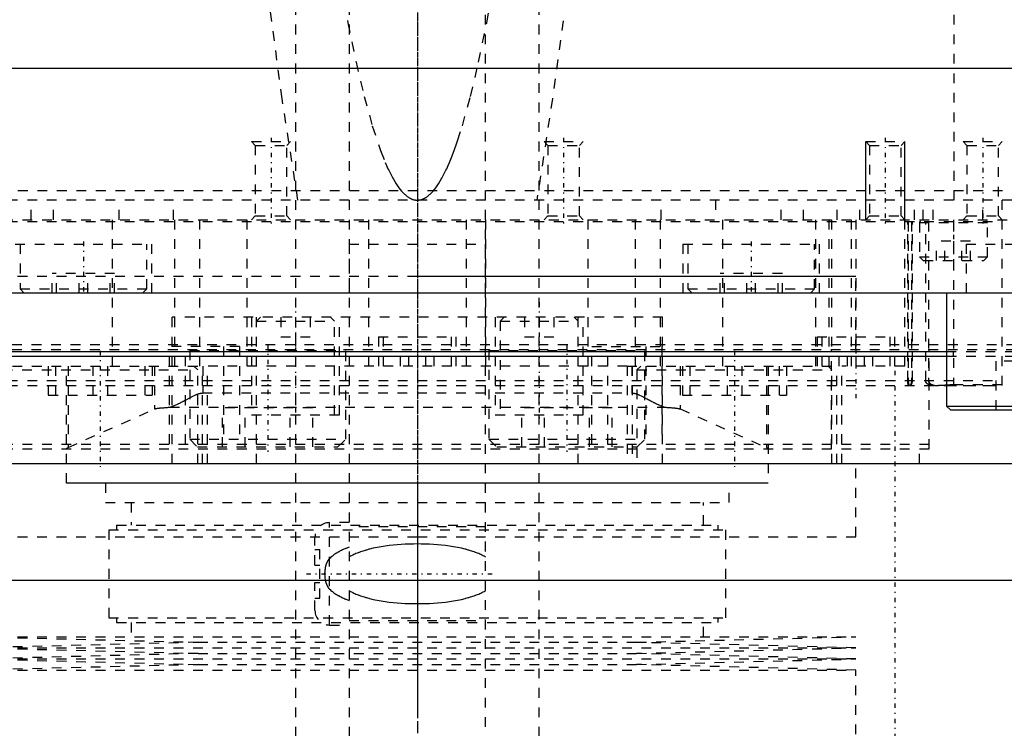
# Model space of a CAD drawing. Extents: x -125 to 125, y -136 to 715.
# Tile 4 of 12: x -41 to 60, y -20 to 53. Entities that reach past the tile are written whole.
import ezdxf

# ---------------------------------------------------------------- set-up
doc = ezdxf.new("R2010")
doc.units = 0
doc.linetypes.add('CENTER', pattern=[1.5, 0.45, -0.5, 0.05, -0.5])
doc.linetypes.add('DASHED', pattern=[2, 1, -1])
for name, color, linetype in [('AM_0', 7, 'CONTINUOUS'), ('AM_10', 7, 'CONTINUOUS'), ('AM_3', 7, 'DASHED'), ('AM_7', 7, 'CENTER')]:
    doc.layers.add(name, color=color, linetype=linetype)

msp = doc.modelspace()

# ---------------------------------------------------------------- linework, layer by layer
at = {"layer": 'AM_0', "color": 7, "linetype": 'CONTINUOUS'}
for p, q in [((120, 48), (-120, 48)), ((-100, 25), (100, 25)), ((-40.35, 25), (-40.35, 25)), ((40.35, 25), (40.35, 25)), ((54.29, 25), (54.29, 13.4)), ((-54.3, 18.5), (54.3, 18.5)), ((-54.29, 19), (54.29, 19)), ((54.29, 13.4), (54.69, 13)), ((54.29, 13.4), (72.29, 13.4)), ((54.69, 13), (71.89, 13)), ((-68.3, 7.5), (68.3, 7.5)), ((65.59, -4.5), (-65.59, -4.5))]:
    msp.add_line(p, q, dxfattribs=at)
at = {"layer": 'AM_10', "color": 7, "linetype": 'CONTINUOUS'}
for p, q in [((46, 32.5), (46, 40.5)), ((50, 32.5), (50, 40.5))]:
    msp.add_line(p, q, dxfattribs=at)
at = {"layer": 'AM_3', "color": 6, "linetype": 'DASHED'}
for p, q in [((-7, 676.5), (-7, -97.5)), ((7, -97.5), (7, 676.5)), ((-12.5, 664.5), (-12.5, -56.5)), ((12.5, -56.5), (12.5, 664.5)), ((55.06, 34.5), (55.06, 116.6)), ((-13.86, 44.9), (-15.75, 58.84)), ((15.75, 58.84), (13.86, 44.9)), ((-12.26, 34.5), (-13.86, 44.9)), ((13.86, 44.9), (12.26, 34.5)), ((-17, 40.5), (-16.62, 40.12)), ((-17, 40.5), (-13, 40.5)), ((-13.38, 40.12), (-13, 40.5)), ((13, 40.5), (13.38, 40.12)), ((13, 40.5), (17, 40.5)), ((16.62, 40.12), (17, 40.5)), ((46, 40.5), (46.38, 40.12)), ((46, 40.5), (50, 40.5)), ((49.62, 40.12), (50, 40.5)), ((56, 40.5), (56.38, 40.12)), ((56, 40.5), (60, 40.5)), ((59.62, 40.12), (60, 40.5)), ((-16.62, 40.12), (-16.62, 32.88)), ((-16.62, 40.12), (-13.38, 40.12)), ((-13.38, 32.88), (-13.38, 40.12)), ((13.38, 40.12), (13.38, 32.88)), ((13.38, 40.12), (16.62, 40.12)), ((16.62, 32.88), (16.62, 40.12)), ((46.38, 40.12), (46.38, 32.88)), ((46.38, 40.12), (49.62, 40.12)), ((49.62, 32.88), (49.62, 40.12)), ((56.38, 40.12), (56.38, 32.88)), ((56.38, 40.12), (59.62, 40.12)), ((59.62, 32.88), (59.62, 40.12)), ((-78.97, 35.5), (78.97, 35.5)), ((60, 15.5), (60, 35.5)), ((79, 34.5), (-79, 34.5)), ((-39.62, 32.5), (-39.62, 34.5)), ((-37.31, 32.5), (-37.31, 34.5)), ((-30.58, 32.5), (-30.58, 34.5)), ((-25, 32.5), (-25, 34.5)), ((25, 32.5), (25, 34.5)), ((30.58, 34.5), (30.58, 32.5)), ((37.31, 32.5), (37.31, 34.5)), ((39.62, 32.5), (39.62, 34.5)), ((43.08, 32.5), (43.08, 34.5)), ((45.38, 32.5), (45.38, 34.5)), ((50, 17.5), (50, 34.5)), ((51, 32.5), (51, 34.5)), ((51.9, 32.5), (51.9, 34.5)), ((52.9, 32.5), (52.9, 34.5)), ((58, 32.5), (58, 34.5)), ((-78.5, 32.5), (78.5, 32.5)), ((-31.31, 32.5), (-31.31, 17.5)), ((-24.92, 32.5), (-24.92, 17.5)), ((-22.36, 32.5), (-22.36, 17.5)), ((-17.5, 32.5), (-17.5, 17.5)), ((-16.62, 32.88), (-17, 32.5)), ((-16.62, 32.88), (-13.38, 32.88)), ((-13, 32.5), (-13.38, 32.88)), ((-7, 32.5), (-7, 17.5)), ((-5, 32.5), (-5, 17.5)), ((5, 32.5), (5, 17.5)), ((7, 32.5), (7, 17.5)), ((13.38, 32.88), (13, 32.5)), ((13.38, 32.88), (16.62, 32.88)), ((17, 32.5), (16.62, 32.88)), ((17.5, 32.5), (17.5, 17.5)), ((22.36, 32.5), (22.36, 17.5)), ((24.92, 32.5), (24.92, 17.5)), ((31.31, 32.5), (31.31, 17.5)), ((40.83, 32.5), (40.83, 17.5)), ((42.23, 32.5), (42.23, 17.5)), ((42.5, 32.5), (42.5, 19.2)), ((44.5, 32.5), (44.5, 17.5)), ((45, 32.5), (45, 17.5)), ((46.38, 32.88), (46, 32.5)), ((46.38, 32.88), (49.62, 32.88)), ((50, 32.5), (49.62, 32.88)), ((56.38, 32.88), (56, 32.5)), ((56.38, 32.88), (59.62, 32.88)), ((60, 32.5), (59.62, 32.88)), ((-60, 32.3), (60, 32.3)), ((50.32, 16), (50.32, 32.3)), ((50.36, 32.3), (50.36, 16)), ((50.69, 32.3), (50.69, 16)), ((50.79, 16), (50.79, 32.3)), ((51.5, 32.2), (51.5, 28.7)), ((51.5, 32.2), (58.5, 32.2)), ((52.15, 16), (52.15, 32.3)), ((52.44, 32.3), (52.44, 16)), ((55, 32.3), (55, 15.5)), ((58.5, 28.7), (58.5, 32.2)), ((-41.25, 30), (-27.25, 30)), ((-40.75, 30), (-40.75, 25.4)), ((-27.75, 25.4), (-27.75, 30)), ((-27.25, 25), (-27.25, 30)), ((-7, 30), (-7, 25)), ((-7, 30), (7, 30)), ((7, 25), (7, 30)), ((27.25, 30), (27.25, 25)), ((27.25, 30), (41.25, 30)), ((27.75, 30), (27.75, 25.4)), ((40.75, 25.4), (40.75, 30)), ((41.25, 25), (41.25, 30)), ((53.27, 28.3), (53.27, 30.3)), ((56.73, 30.3), (53.27, 30.3)), ((54.13, 28.3), (54.13, 30.3)), ((55.87, 28.3), (55.87, 30.3)), ((56.29, 30), (56.29, 25)), ((56.29, 30), (70.29, 30)), ((56.73, 28.3), (56.73, 30.3)), ((51.5, 28.7), (51.9, 28.3)), ((51.5, 28.7), (58.5, 28.7)), ((51.9, 28.3), (58.1, 28.3)), ((58.1, 28.3), (58.5, 28.7)), ((-45, 26.7), (45, 26.7)), ((-37.45, 25), (-37.45, 27)), ((-31.05, 27), (-37.45, 27)), ((-37, 25), (-37, 27)), ((-34.7, 25), (-34.7, 27)), ((-33.8, 25), (-33.8, 27)), ((-31.5, 25), (-31.5, 27)), ((-31.05, 25), (-31.05, 27)), ((0, 26.7), (45, 26.7)), ((31.05, 25), (31.05, 27)), ((37.45, 27), (31.05, 27)), ((31.5, 25), (31.5, 27)), ((33.8, 25), (33.8, 27)), ((34.7, 25), (34.7, 27)), ((37, 25), (37, 27)), ((37.45, 25), (37.45, 27)), ((45, 19.2), (45, 26.7)), ((-40.75, 25.4), (-40.35, 25)), ((-40.75, 25.4), (-27.75, 25.4)), ((-28.15, 25), (-27.75, 25.4)), ((27.75, 25.4), (28.15, 25)), ((27.75, 25.4), (40.75, 25.4)), ((40.35, 25), (40.75, 25.4)), ((-25.16, 7.5), (-25.16, 22.5)), ((25.16, 22.5), (-25.16, 22.5)), ((-17, 22.5), (-17, 12.5)), ((-16.1, 22.5), (-16.5, 22.1)), ((-16.5, 7.5), (-16.5, 22.5)), ((-14, 22.5), (-14, 20.5)), ((-12.5, 22.5), (-12.5, 20.5)), ((-11, 22.5), (-11, 20.5)), ((-8.5, 22.1), (-8.9, 22.5)), ((-8, 12.5), (-8, 22.5)), ((8, 22.5), (8, 12.5)), ((8.9, 22.5), (8.5, 22.1)), ((11, 22.5), (11, 20.5)), ((12.5, 22.5), (12.5, 20.5)), ((14, 22.5), (14, 20.5)), ((16.5, 22.1), (16.1, 22.5)), ((16.5, 7.5), (16.5, 22.5)), ((17, 12.5), (17, 22.5)), ((25.16, 7.5), (25.16, 22.5)), ((-16.5, 22.1), (-8.5, 22.1)), ((-8.5, 12.5), (-8.5, 22.1)), ((8.5, 22.1), (8.5, 12.5)), ((8.5, 22.1), (16.5, 22.1)), ((-14, 20.5), (-11, 20.5)), ((-4, 20.5), (-4, 17.5)), ((-4, 20.5), (4, 20.5)), ((-3.5, 20.5), (-3.5, 17.5)), ((3.5, 17.5), (3.5, 20.5)), ((4, 17.5), (4, 20.5)), ((11, 20.5), (14, 20.5)), ((41, 20.5), (41, 17.5)), ((41, 20.5), (49, 20.5)), ((41.5, 20.5), (41.5, 17.5)), ((48.5, 17.5), (48.5, 20.5)), ((49, 17.5), (49, 20.5)), ((-77.58, 19.2), (77.58, 19.2)), ((-77.57, 19.7), (77.57, 19.7)), ((-18.23, 19.5), (-25.44, 19.5)), ((-25.44, 9.5), (-25.44, 19.5)), ((-23.77, 9.5), (-23.77, 19.5)), ((-23.25, 19.2), (-23.35, 19.1)), ((-19.89, 19.5), (-19.89, 9.5)), ((-18.23, 19.5), (-18.23, 9.5)), ((-7.35, 19.1), (-7.45, 19.2)), ((7.45, 19.2), (7.35, 19.1)), ((17.89, 19.5), (25.09, 19.5)), ((17.89, 9.5), (17.89, 19.5)), ((19.55, 9.5), (19.55, 19.5)), ((23.35, 19.1), (23.25, 19.2)), ((23.43, 19.5), (23.43, 9.5)), ((25.09, 19.5), (25.09, 9.5)), ((42.5, 9), (42.5, 19.2)), ((52.5, 9), (52.5, 19.2)), ((-23.35, 19.1), (-23.35, 10)), ((-23.35, 19.1), (-7.35, 19.1)), ((-7.35, 10), (-7.35, 19.1)), ((-1.73, 17.5), (-1.73, 18.5)), ((-0.87, 17.5), (-0.87, 18.5)), ((0.87, 17.5), (0.87, 18.5)), ((1.73, 17.5), (1.73, 18.5)), ((7.35, 19.1), (7.35, 10)), ((7.35, 19.1), (23.35, 19.1)), ((23.35, 10), (23.35, 19.1)), ((43.27, 17.5), (43.27, 18.5)), ((44.13, 17.5), (44.13, 18.5)), ((45.87, 17.5), (45.87, 18.5)), ((46.73, 17.5), (46.73, 18.5)), ((54.29, 19), (72.29, 19)), ((54.3, 18.5), (70, 18.5)), ((55, 18.5), (55, 19)), ((-43.53, 17.5), (-21.53, 17.5)), ((-37.86, 17.5), (-37.86, 14.5)), ((-37.11, 17.5), (-37.11, 14.5)), ((-36, 5.5), (-36, 17.5)), ((-35.82, 17.5), (-35.82, 9.14)), ((-33.28, 17.5), (-33.28, 14.5)), ((-31.77, 17.5), (-31.77, 14.5)), ((-27.95, 17.5), (-27.95, 14.5)), ((-27.19, 17.5), (-27.19, 14.5)), ((-26.96, 17.5), (-26.96, 13.1)), ((-22.53, 17.1), (-22.93, 17.5)), ((-22.03, 7.5), (-22.03, 17.5)), ((-22, 17.5), (-22, 14.74)), ((21.53, 17.5), (-21.53, 17.5)), ((-21.53, 7.5), (-21.53, 17.5)), ((21.53, 17.5), (21.53, 7.5)), ((21.53, 17.5), (43.53, 17.5)), ((22, 17.5), (22, 14.74)), ((22.03, 17.5), (22.03, 7.5)), ((22.93, 17.5), (22.53, 17.1)), ((26.96, 17.5), (26.96, 13.1)), ((27.19, 17.5), (27.19, 14.5)), ((27.95, 17.5), (27.95, 14.5)), ((31.77, 17.5), (31.77, 14.5)), ((33.28, 17.5), (33.28, 14.5)), ((35.82, 17.5), (35.82, 9.14)), ((36, 17.5), (36, 5.5)), ((37.11, 17.5), (37.11, 14.5)), ((37.86, 17.5), (37.86, 14.5)), ((42.53, 17.1), (42.13, 17.5)), ((43.03, 7.5), (43.03, 17.5)), ((50, 17.5), (43.53, 17.5)), ((43.53, 7.5), (43.53, 17.5)), ((59.38, 13), (59.38, 18)), ((67.19, 18), (59.38, 18)), ((-42.53, 17.1), (-22.53, 17.1)), ((-22.53, 7.5), (-22.53, 17.1)), ((22.53, 17.1), (22.53, 7.5)), ((22.53, 17.1), (42.53, 17.1)), ((42.53, 7.5), (42.53, 17.1)), ((-60, 16), (60, 16)), ((-60, 15.5), (60, 15.5)), ((54.31, 15.5), (60, 15.5)), ((60, 15.57), (55, 15.57)), ((-37.86, 14.5), (-27.19, 14.5)), ((-23.77, 14.01), (-23.35, 14.24)), ((-22.03, 14.74), (22.03, 14.74)), ((23.35, 14.24), (23.43, 14.2)), ((27.19, 14.5), (37.86, 14.5)), ((-25.44, 13.27), (-25.41, 13.27)), ((-25.41, 13.27), (25.41, 13.27)), ((-19.97, 9.2), (-19.97, 13.2)), ((-10.73, 13.2), (-19.97, 13.2)), ((-17.66, 9.2), (-17.66, 13.2)), ((-13.04, 9.2), (-13.04, 13.2)), ((-10.73, 9.2), (-10.73, 13.2)), ((10.73, 9.2), (10.73, 13.2)), ((19.97, 13.2), (10.73, 13.2)), ((13.04, 9.2), (13.04, 13.2)), ((17.66, 9.2), (17.66, 13.2)), ((19.97, 9.2), (19.97, 13.2)), ((25.1, 13.38), (25.16, 13.36)), ((-35.82, 9.14), (-26.96, 13.1)), ((-17, 12.5), (-8, 12.5)), ((8, 12.5), (17, 12.5)), ((26.96, 13.1), (35.82, 9.14)), ((-52.5, 9.5), (52.5, 9.5)), ((-23.35, 10), (-22.55, 9.2)), ((-23.35, 10), (-7.35, 10)), ((-22.55, 9.2), (-8.15, 9.2)), ((-8.15, 9.2), (-7.35, 10)), ((7.35, 10), (8.15, 9.2)), ((7.35, 10), (23.35, 10)), ((8.15, 9.2), (22.55, 9.2)), ((22.55, 9.2), (23.35, 10)), ((-52.5, 9), (52.5, 9)), ((51.5, 7.5), (51.5, 9)), ((45, 0), (45, 7.5)), ((45, 0), (45, 7.5)), ((-36, 5.52), (36, 5.52)), ((36, 5.5), (-36, 5.5)), ((-32, 5.5), (-32, 3.5)), ((32, 3.5), (32, 5.5)), ((-32, 3.5), (32, 3.5)), ((-29.35, 3.5), (-29.35, 1.2)), ((29.35, 1.2), (29.35, 3.5)), ((-30.85, 1.2), (-30.85, 0.7)), ((-30.85, 1.2), (30.85, 1.2)), ((-7, 1.45), (-9, 1.45)), ((-9, -9.05), (-9, 1.45)), ((30.85, 0.7), (30.85, 1.2)), ((-45, 0), (0, 0)), ((-31.65, 0.7), (-31.65, -8.3)), ((-31.65, 0.7), (31.65, 0.7)), ((7, 1), (-7, 1)), ((0, 0), (45, 0)), ((31.65, -8.3), (31.65, 0.7)), ((-10.5, -2.9), (-10.5, -0.05)), ((-10.5, -1.3), (-10, -1.3)), ((-10, -6.3), (-10, -1.3)), ((-10.5, -2.9), (-10, -2.9)), ((-10.5, -7.55), (-10.5, -4.7)), ((-10.5, -4.7), (-10, -4.7)), ((-10.5, -6.3), (-10, -6.3)), ((-31.65, -8.3), (31.65, -8.3)), ((-30.85, -8.3), (-30.85, -8.8)), ((-30.85, -8.8), (30.85, -8.8)), ((-29.35, -8.8), (-29.35, -10.25)), ((-9, -9.05), (-7, -9.05)), ((-7, -8.6), (7, -8.6)), ((29.35, -10.25), (29.35, -8.8)), ((30.85, -8.8), (30.85, -8.3)), ((-45, -10.25), (-22.5, -10.82)), ((-45, -10.25), (45, -10.25)), ((-22.5, -10.82), (-45, -11.39)), ((-22.5, -10.82), (22.5, -10.82)), ((22.5, -10.82), (45, -10.25)), ((45, -11.39), (22.5, -10.82)), ((-45, -11.39), (-22.5, -11.96)), ((-45, -11.39), (45, -11.39)), ((-22.5, -11.96), (-45, -12.53)), ((-22.5, -11.96), (22.5, -11.96)), ((22.5, -11.96), (45, -11.39)), ((45, -12.53), (22.5, -11.96)), ((-45, -12.53), (-22.5, -13.1)), ((-45, -12.53), (45, -12.53)), ((-22.5, -13.1), (-45, -13.67)), ((-22.5, -13.1), (22.5, -13.1)), ((22.5, -13.1), (45, -12.53)), ((45, -13.67), (22.5, -13.1)), ((-45, -13.67), (45, -13.67)), ((45, -30.25), (45, -13.67))]:
    msp.add_line(p, q, dxfattribs=at)
for points in [[(-7.54, 54.88, 0), (-7.13, 52.68, 0), (-6.29, 48.66, 0), (-5.46, 45.14, 0), (-4.62, 42.12, 0), (-3.78, 39.6, 0), (-3.29, 38.36, 0), (-3.15, 38.04, 0), (-3.01, 37.73, 0), (-2.94, 37.59, 0), (-2.87, 37.44, 0), (-2.73, 37.16, 0), (-2.59, 36.89, 0), (-2.52, 36.77, 0), (-2.45, 36.64, 0), (-2.31, 36.41, 0), (-2.17, 36.18, 0), (-2.1, 36.07, 0), (-2.03, 35.97, 0), (-1.89, 35.78, 0), (-1.75, 35.59, 0), (-1.61, 35.43, 0), (-1.47, 35.27, 0), (-1.33, 35.13, 0), (-1.26, 35.07, 0), (-1.19, 35.01, 0), (-1.05, 34.89, 0), (-0.91, 34.8, 0), (-0.83, 34.74, 0), (-0.81, 34.73, 0), (-0.78, 34.72, 0), (-0.77, 34.71, 0), (-0.76, 34.71, 0), (-0.74, 34.69, 0), (-0.71, 34.68, 0), (-0.69, 34.67, 0), (-0.67, 34.66, 0), (-0.64, 34.65, 0), (-0.63, 34.64, 0), (-0.62, 34.64, 0), (-0.6, 34.63, 0), (-0.57, 34.62, 0), (-0.55, 34.61, 0), (-0.53, 34.6, 0), (-0.5, 34.59, 0), (-0.49, 34.59, 0), (-0.48, 34.58, 0), (-0.46, 34.57, 0), (-0.43, 34.57, 0), (-0.42, 34.56, 0), (-0.41, 34.56, 0), (-0.39, 34.55, 0), (-0.36, 34.55, 0), (-0.35, 34.54, 0), (-0.34, 34.54, 0), (-0.32, 34.54, 0), (-0.29, 34.53, 0), (-0.27, 34.53, 0), (-0.25, 34.52, 0), (-0.22, 34.52, 0), (-0.21, 34.52, 0), (-0.2, 34.51, 0), (-0.18, 34.51, 0), (-0.15, 34.51, 0), (-0.13, 34.51, 0), (-0.11, 34.5, 0), (-0.08, 34.5, 0), (-0.07, 34.5, 0), (-0.06, 34.5, 0), (-0.04, 34.5, 0), (-0.01, 34.5, 0), (0, 34.5, 0)], [(0, 34.5, 0), (0.01, 34.5, 0), (0.04, 34.5, 0), (0.06, 34.5, 0), (0.07, 34.5, 0), (0.08, 34.5, 0), (0.11, 34.5, 0), (0.13, 34.51, 0), (0.15, 34.51, 0), (0.18, 34.51, 0), (0.2, 34.51, 0), (0.21, 34.52, 0), (0.22, 34.52, 0), (0.25, 34.52, 0), (0.27, 34.53, 0), (0.29, 34.53, 0), (0.32, 34.54, 0), (0.34, 34.54, 0), (0.35, 34.54, 0), (0.36, 34.55, 0), (0.39, 34.55, 0), (0.41, 34.56, 0), (0.42, 34.56, 0), (0.43, 34.57, 0), (0.46, 34.57, 0), (0.48, 34.58, 0), (0.49, 34.59, 0), (0.5, 34.59, 0), (0.53, 34.6, 0), (0.55, 34.61, 0), (0.57, 34.62, 0), (0.6, 34.63, 0), (0.62, 34.64, 0), (0.63, 34.64, 0), (0.64, 34.65, 0), (0.67, 34.66, 0), (0.69, 34.67, 0), (0.71, 34.68, 0), (0.74, 34.69, 0), (0.76, 34.71, 0), (0.77, 34.71, 0), (0.78, 34.72, 0), (0.81, 34.73, 0), (0.83, 34.74, 0), (0.85, 34.76, 0), (0.88, 34.77, 0), (0.9, 34.79, 0), (0.91, 34.8, 0), (0.92, 34.8, 0), (0.95, 34.82, 0), (0.97, 34.83, 0), (1.05, 34.89, 0), (1.19, 35.01, 0), (1.26, 35.07, 0), (1.33, 35.13, 0), (1.47, 35.27, 0), (1.61, 35.43, 0), (1.75, 35.59, 0), (1.89, 35.78, 0), (2.03, 35.97, 0), (2.1, 36.07, 0), (2.17, 36.18, 0), (2.31, 36.41, 0), (2.45, 36.64, 0), (2.52, 36.77, 0), (2.59, 36.89, 0), (2.73, 37.16, 0), (2.87, 37.44, 0), (2.94, 37.59, 0), (3.01, 37.73, 0), (3.15, 38.04, 0), (3.29, 38.36, 0), (3.43, 38.7, 0), (3.57, 39.05, 0), (3.71, 39.41, 0), (3.78, 39.6, 0), (3.85, 39.79, 0), (3.99, 40.18, 0), (4.13, 40.59, 0), (4.62, 42.12, 0), (5.46, 45.14, 0), (6.29, 48.66, 0), (7.13, 52.68, 0), (7.54, 54.88, 0)], [(50.43, 15.5, 0), (50.43, 15.5, 0), (50.43, 15.5, 0), (50.43, 15.5, 0), (50.43, 15.5, 0), (50.42, 15.5, 0), (50.42, 15.5, 0), (50.42, 15.5, 0), (50.42, 15.5, 0), (50.42, 15.5, 0), (50.42, 15.5, 0), (50.41, 15.5, 0), (50.41, 15.5, 0), (50.41, 15.51, 0), (50.41, 15.51, 0), (50.41, 15.51, 0), (50.41, 15.51, 0), (50.4, 15.51, 0), (50.4, 15.51, 0), (50.4, 15.51, 0), (50.4, 15.51, 0), (50.4, 15.52, 0), (50.4, 15.52, 0), (50.4, 15.52, 0), (50.39, 15.52, 0), (50.39, 15.52, 0), (50.39, 15.52, 0), (50.39, 15.52, 0), (50.39, 15.53, 0), (50.39, 15.53, 0), (50.39, 15.53, 0), (50.38, 15.53, 0), (50.38, 15.54, 0), (50.38, 15.54, 0), (50.38, 15.54, 0), (50.38, 15.54, 0), (50.38, 15.54, 0), (50.38, 15.55, 0), (50.37, 15.55, 0), (50.37, 15.55, 0), (50.37, 15.56, 0), (50.37, 15.56, 0), (50.37, 15.56, 0), (50.37, 15.56, 0), (50.37, 15.57, 0), (50.37, 15.57, 0), (50.36, 15.57, 0), (50.36, 15.58, 0), (50.36, 15.58, 0), (50.36, 15.58, 0), (50.36, 15.59, 0), (50.36, 15.59, 0), (50.36, 15.6, 0), (50.36, 15.6, 0), (50.36, 15.6, 0), (50.36, 15.6, 0), (50.35, 15.61, 0), (50.35, 15.61, 0), (50.35, 15.62, 0), (50.35, 15.62, 0), (50.35, 15.63, 0), (50.35, 15.63, 0), (50.35, 15.63, 0), (50.35, 15.64, 0), (50.35, 15.64, 0), (50.35, 15.64, 0), (50.35, 15.65, 0), (50.34, 15.65, 0), (50.34, 15.66, 0), (50.34, 15.66, 0), (50.34, 15.66, 0), (50.34, 15.67, 0), (50.34, 15.67, 0), (50.34, 15.68, 0), (50.34, 15.68, 0), (50.34, 15.69, 0), (50.34, 15.69, 0), (50.34, 15.69, 0), (50.34, 15.7, 0), (50.34, 15.71, 0), (50.33, 15.71, 0), (50.33, 15.72, 0), (50.33, 15.72, 0), (50.33, 15.73, 0), (50.33, 15.73, 0), (50.33, 15.74, 0), (50.33, 15.74, 0), (50.33, 15.75, 0), (50.33, 15.76, 0), (50.33, 15.76, 0), (50.33, 15.77, 0), (50.33, 15.77, 0), (50.33, 15.78, 0), (50.33, 15.78, 0), (50.33, 15.79, 0), (50.33, 15.8, 0), (50.32, 15.8, 0), (50.32, 15.81, 0), (50.32, 15.81, 0), (50.32, 15.82, 0), (50.32, 15.82, 0), (50.32, 15.83, 0), (50.32, 15.84, 0), (50.32, 15.84, 0), (50.32, 15.85, 0), (50.32, 15.85, 0), (50.32, 15.86, 0), (50.32, 15.87, 0), (50.32, 15.87, 0), (50.32, 15.87, 0), (50.32, 15.88, 0), (50.32, 15.89, 0), (50.32, 15.89, 0), (50.32, 15.9, 0), (50.32, 15.9, 0), (50.32, 15.91, 0), (50.32, 15.92, 0), (50.32, 15.92, 0), (50.32, 15.93, 0), (50.32, 15.94, 0), (50.32, 15.94, 0), (50.32, 15.95, 0), (50.32, 15.95, 0), (50.32, 15.96, 0), (50.32, 15.97, 0), (50.32, 15.98, 0), (50.32, 15.98, 0), (50.32, 15.98, 0), (50.32, 15.99, 0), (50.32, 16, 0), (50.32, 16, 0)], [(50.36, 16, 0), (50.36, 16, 0), (50.36, 15.99, 0), (50.36, 15.98, 0), (50.36, 15.98, 0), (50.36, 15.97, 0), (50.36, 15.97, 0), (50.36, 15.96, 0), (50.36, 15.95, 0), (50.36, 15.95, 0), (50.36, 15.94, 0), (50.36, 15.93, 0), (50.36, 15.93, 0), (50.36, 15.92, 0), (50.36, 15.92, 0), (50.36, 15.91, 0), (50.36, 15.9, 0), (50.36, 15.89, 0), (50.36, 15.89, 0), (50.36, 15.89, 0), (50.36, 15.88, 0), (50.36, 15.87, 0), (50.36, 15.87, 0), (50.36, 15.87, 0), (50.36, 15.86, 0), (50.36, 15.85, 0), (50.36, 15.85, 0), (50.36, 15.84, 0), (50.36, 15.84, 0), (50.36, 15.83, 0), (50.36, 15.82, 0), (50.36, 15.82, 0), (50.36, 15.81, 0), (50.37, 15.81, 0), (50.37, 15.8, 0), (50.37, 15.8, 0), (50.37, 15.79, 0), (50.37, 15.78, 0), (50.37, 15.77, 0), (50.37, 15.77, 0), (50.37, 15.76, 0), (50.37, 15.76, 0), (50.37, 15.75, 0), (50.37, 15.75, 0), (50.37, 15.74, 0), (50.37, 15.74, 0), (50.37, 15.73, 0), (50.37, 15.73, 0), (50.38, 15.72, 0), (50.38, 15.72, 0), (50.38, 15.71, 0), (50.38, 15.71, 0), (50.38, 15.7, 0), (50.38, 15.69, 0), (50.38, 15.69, 0), (50.38, 15.69, 0), (50.38, 15.68, 0), (50.38, 15.68, 0), (50.38, 15.67, 0), (50.39, 15.67, 0), (50.39, 15.66, 0), (50.39, 15.66, 0), (50.39, 15.66, 0), (50.39, 15.65, 0), (50.39, 15.65, 0), (50.39, 15.64, 0), (50.39, 15.64, 0), (50.39, 15.64, 0), (50.39, 15.63, 0), (50.4, 15.63, 0), (50.4, 15.63, 0), (50.4, 15.62, 0), (50.4, 15.62, 0), (50.4, 15.61, 0), (50.4, 15.61, 0), (50.4, 15.6, 0), (50.4, 15.6, 0), (50.4, 15.6, 0), (50.41, 15.59, 0), (50.41, 15.59, 0), (50.41, 15.59, 0), (50.41, 15.58, 0), (50.41, 15.58, 0), (50.41, 15.58, 0), (50.41, 15.57, 0), (50.42, 15.57, 0), (50.42, 15.57, 0), (50.42, 15.56, 0), (50.42, 15.56, 0), (50.42, 15.56, 0), (50.42, 15.55, 0), (50.42, 15.55, 0), (50.43, 15.55, 0), (50.43, 15.55, 0), (50.43, 15.54, 0), (50.43, 15.54, 0), (50.43, 15.54, 0), (50.44, 15.54, 0), (50.44, 15.53, 0), (50.44, 15.53, 0), (50.44, 15.53, 0), (50.44, 15.53, 0), (50.44, 15.53, 0), (50.45, 15.52, 0), (50.45, 15.52, 0), (50.45, 15.52, 0), (50.45, 15.52, 0), (50.45, 15.52, 0), (50.45, 15.52, 0), (50.45, 15.51, 0), (50.46, 15.51, 0), (50.46, 15.51, 0), (50.46, 15.51, 0), (50.46, 15.51, 0), (50.46, 15.51, 0), (50.47, 15.51, 0), (50.47, 15.51, 0), (50.47, 15.51, 0), (50.47, 15.5, 0), (50.47, 15.5, 0), (50.47, 15.5, 0), (50.48, 15.5, 0), (50.48, 15.5, 0), (50.48, 15.5, 0), (50.48, 15.5, 0), (50.49, 15.5, 0), (50.49, 15.5, 0), (50.49, 15.5, 0), (50.49, 15.5, 0), (50.49, 15.5, 0), (50.49, 15.5, 0)], [(50.69, 16, 0), (50.69, 16, 0), (50.69, 15.99, 0), (50.69, 15.98, 0), (50.69, 15.98, 0), (50.69, 15.97, 0), (50.69, 15.97, 0), (50.69, 15.96, 0), (50.69, 15.95, 0), (50.69, 15.95, 0), (50.69, 15.94, 0), (50.69, 15.93, 0), (50.69, 15.93, 0), (50.69, 15.92, 0), (50.69, 15.92, 0), (50.69, 15.91, 0), (50.69, 15.9, 0), (50.69, 15.89, 0), (50.69, 15.89, 0), (50.69, 15.89, 0), (50.68, 15.88, 0), (50.68, 15.87, 0), (50.68, 15.87, 0), (50.68, 15.86, 0), (50.68, 15.86, 0), (50.68, 15.85, 0), (50.68, 15.85, 0), (50.68, 15.84, 0), (50.68, 15.84, 0), (50.68, 15.83, 0), (50.68, 15.82, 0), (50.68, 15.81, 0), (50.67, 15.81, 0), (50.67, 15.8, 0), (50.67, 15.8, 0), (50.67, 15.79, 0), (50.67, 15.79, 0), (50.67, 15.78, 0), (50.67, 15.77, 0), (50.67, 15.77, 0), (50.66, 15.76, 0), (50.66, 15.76, 0), (50.66, 15.75, 0), (50.66, 15.75, 0), (50.66, 15.74, 0), (50.66, 15.73, 0), (50.66, 15.73, 0), (50.65, 15.72, 0), (50.65, 15.72, 0), (50.65, 15.72, 0), (50.65, 15.71, 0), (50.65, 15.7, 0), (50.65, 15.7, 0), (50.64, 15.69, 0), (50.64, 15.69, 0), (50.64, 15.69, 0), (50.64, 15.68, 0), (50.64, 15.68, 0), (50.64, 15.67, 0), (50.63, 15.66, 0), (50.63, 15.66, 0), (50.63, 15.66, 0), (50.63, 15.65, 0), (50.63, 15.65, 0), (50.63, 15.64, 0), (50.62, 15.64, 0), (50.62, 15.64, 0), (50.62, 15.63, 0), (50.62, 15.63, 0), (50.62, 15.63, 0), (50.62, 15.63, 0), (50.61, 15.62, 0), (50.61, 15.62, 0), (50.61, 15.61, 0), (50.61, 15.61, 0), (50.61, 15.6, 0), (50.6, 15.6, 0), (50.6, 15.6, 0), (50.6, 15.59, 0), (50.6, 15.59, 0), (50.6, 15.59, 0), (50.59, 15.58, 0), (50.59, 15.58, 0), (50.59, 15.58, 0), (50.59, 15.57, 0), (50.59, 15.57, 0), (50.58, 15.57, 0), (50.58, 15.56, 0), (50.58, 15.56, 0), (50.58, 15.56, 0), (50.58, 15.55, 0), (50.57, 15.55, 0), (50.57, 15.55, 0), (50.57, 15.55, 0), (50.57, 15.54, 0), (50.56, 15.54, 0), (50.56, 15.54, 0), (50.56, 15.54, 0), (50.56, 15.54, 0), (50.56, 15.53, 0), (50.55, 15.53, 0), (50.55, 15.53, 0), (50.55, 15.53, 0), (50.55, 15.52, 0), (50.54, 15.52, 0), (50.54, 15.52, 0), (50.54, 15.52, 0), (50.54, 15.52, 0), (50.54, 15.52, 0), (50.54, 15.52, 0), (50.53, 15.51, 0), (50.53, 15.51, 0), (50.53, 15.51, 0), (50.53, 15.51, 0), (50.53, 15.51, 0), (50.52, 15.51, 0), (50.52, 15.51, 0), (50.52, 15.51, 0), (50.52, 15.5, 0), (50.51, 15.5, 0), (50.51, 15.5, 0), (50.51, 15.5, 0), (50.51, 15.5, 0), (50.51, 15.5, 0), (50.5, 15.5, 0), (50.5, 15.5, 0), (50.5, 15.5, 0), (50.5, 15.5, 0), (50.5, 15.5, 0), (50.49, 15.5, 0), (50.49, 15.5, 0)], [(50.56, 15.5, 0), (50.57, 15.5, 0), (50.57, 15.5, 0), (50.57, 15.5, 0), (50.57, 15.5, 0), (50.57, 15.5, 0), (50.58, 15.5, 0), (50.58, 15.5, 0), (50.58, 15.5, 0), (50.58, 15.5, 0), (50.59, 15.5, 0), (50.59, 15.5, 0), (50.59, 15.5, 0), (50.59, 15.51, 0), (50.6, 15.51, 0), (50.6, 15.51, 0), (50.6, 15.51, 0), (50.6, 15.51, 0), (50.61, 15.51, 0), (50.61, 15.51, 0), (50.61, 15.51, 0), (50.61, 15.51, 0), (50.61, 15.52, 0), (50.62, 15.52, 0), (50.62, 15.52, 0), (50.62, 15.52, 0), (50.62, 15.52, 0), (50.62, 15.52, 0), (50.63, 15.53, 0), (50.63, 15.53, 0), (50.63, 15.53, 0), (50.64, 15.53, 0), (50.64, 15.53, 0), (50.64, 15.54, 0), (50.64, 15.54, 0), (50.65, 15.54, 0), (50.65, 15.54, 0), (50.65, 15.55, 0), (50.65, 15.55, 0), (50.66, 15.55, 0), (50.66, 15.55, 0), (50.66, 15.56, 0), (50.66, 15.56, 0), (50.67, 15.56, 0), (50.67, 15.57, 0), (50.67, 15.57, 0), (50.67, 15.57, 0), (50.67, 15.58, 0), (50.68, 15.58, 0), (50.68, 15.58, 0), (50.68, 15.59, 0), (50.68, 15.59, 0), (50.69, 15.59, 0), (50.69, 15.6, 0), (50.69, 15.6, 0), (50.69, 15.6, 0), (50.7, 15.61, 0), (50.7, 15.61, 0), (50.7, 15.61, 0), (50.7, 15.62, 0), (50.71, 15.62, 0), (50.71, 15.63, 0), (50.71, 15.63, 0), (50.71, 15.63, 0), (50.71, 15.64, 0), (50.71, 15.64, 0), (50.72, 15.64, 0), (50.72, 15.65, 0), (50.72, 15.65, 0), (50.72, 15.66, 0), (50.72, 15.66, 0), (50.72, 15.66, 0), (50.73, 15.67, 0), (50.73, 15.67, 0), (50.73, 15.68, 0), (50.73, 15.68, 0), (50.73, 15.69, 0), (50.74, 15.69, 0), (50.74, 15.7, 0), (50.74, 15.7, 0), (50.74, 15.71, 0), (50.74, 15.71, 0), (50.75, 15.72, 0), (50.75, 15.72, 0), (50.75, 15.73, 0), (50.75, 15.73, 0), (50.75, 15.74, 0), (50.75, 15.74, 0), (50.76, 15.75, 0), (50.76, 15.76, 0), (50.76, 15.76, 0), (50.76, 15.76, 0), (50.76, 15.77, 0), (50.76, 15.78, 0), (50.77, 15.78, 0), (50.77, 15.79, 0), (50.77, 15.8, 0), (50.77, 15.8, 0), (50.77, 15.81, 0), (50.77, 15.81, 0), (50.77, 15.82, 0), (50.77, 15.83, 0), (50.78, 15.83, 0), (50.78, 15.84, 0), (50.78, 15.84, 0), (50.78, 15.85, 0), (50.78, 15.86, 0), (50.78, 15.86, 0), (50.78, 15.87, 0), (50.78, 15.87, 0), (50.78, 15.88, 0), (50.78, 15.88, 0), (50.78, 15.89, 0), (50.78, 15.89, 0), (50.78, 15.9, 0), (50.79, 15.91, 0), (50.79, 15.91, 0), (50.79, 15.92, 0), (50.79, 15.93, 0), (50.79, 15.93, 0), (50.79, 15.94, 0), (50.79, 15.94, 0), (50.79, 15.95, 0), (50.79, 15.96, 0), (50.79, 15.97, 0), (50.79, 15.97, 0), (50.79, 15.98, 0), (50.79, 15.98, 0), (50.79, 15.99, 0), (50.79, 16, 0), (50.79, 16, 0)], [(52.5, 15.57, 0), (52.49, 15.58, 0), (52.46, 15.59, 0), (52.43, 15.6, 0), (52.41, 15.61, 0), (52.4, 15.62, 0), (52.37, 15.64, 0), (52.35, 15.65, 0), (52.32, 15.67, 0), (52.3, 15.69, 0), (52.27, 15.71, 0), (52.26, 15.73, 0), (52.25, 15.74, 0), (52.24, 15.75, 0), (52.24, 15.76, 0), (52.23, 15.76, 0), (52.23, 15.76, 0), (52.23, 15.77, 0), (52.23, 15.77, 0), (52.22, 15.77, 0), (52.22, 15.78, 0), (52.22, 15.78, 0), (52.21, 15.79, 0), (52.21, 15.79, 0), (52.21, 15.79, 0), (52.21, 15.8, 0), (52.21, 15.8, 0), (52.2, 15.81, 0), (52.2, 15.81, 0), (52.2, 15.82, 0), (52.2, 15.82, 0), (52.19, 15.82, 0), (52.19, 15.83, 0), (52.19, 15.83, 0), (52.19, 15.84, 0), (52.18, 15.84, 0), (52.18, 15.85, 0), (52.18, 15.85, 0), (52.18, 15.85, 0), (52.18, 15.86, 0), (52.18, 15.86, 0), (52.17, 15.87, 0), (52.17, 15.87, 0), (52.17, 15.88, 0), (52.17, 15.88, 0), (52.17, 15.88, 0), (52.17, 15.89, 0), (52.16, 15.9, 0), (52.16, 15.9, 0), (52.16, 15.9, 0), (52.16, 15.91, 0), (52.16, 15.91, 0), (52.16, 15.91, 0), (52.16, 15.92, 0), (52.16, 15.92, 0), (52.16, 15.93, 0), (52.16, 15.93, 0), (52.15, 15.94, 0), (52.15, 15.95, 0), (52.15, 15.95, 0), (52.15, 15.95, 0), (52.15, 15.96, 0), (52.15, 15.96, 0), (52.15, 15.97, 0), (52.15, 15.97, 0), (52.15, 15.98, 0), (52.15, 15.98, 0), (52.15, 15.99, 0), (52.15, 15.99, 0), (52.15, 16, 0), (52.15, 16, 0)], [(52.44, 16, 0), (52.44, 15.99, 0), (52.44, 15.98, 0), (52.44, 15.97, 0), (52.44, 15.96, 0), (52.44, 15.96, 0), (52.44, 15.95, 0), (52.45, 15.93, 0), (52.45, 15.92, 0), (52.45, 15.91, 0), (52.45, 15.9, 0), (52.46, 15.89, 0), (52.46, 15.89, 0), (52.46, 15.88, 0), (52.47, 15.86, 0), (52.47, 15.85, 0), (52.48, 15.84, 0), (52.48, 15.83, 0), (52.49, 15.83, 0), (52.49, 15.82, 0), (52.5, 15.81, 0), (52.5, 15.8, 0), (52.51, 15.8, 0), (52.51, 15.79, 0), (52.52, 15.78, 0), (52.53, 15.77, 0), (52.53, 15.77, 0), (52.53, 15.76, 0), (52.54, 15.76, 0), (52.55, 15.75, 0), (52.56, 15.74, 0), (52.57, 15.73, 0), (52.57, 15.72, 0), (52.58, 15.72, 0), (52.58, 15.72, 0), (52.59, 15.71, 0), (52.6, 15.7, 0), (52.61, 15.69, 0), (52.62, 15.69, 0), (52.63, 15.68, 0), (52.63, 15.68, 0), (52.64, 15.67, 0), (52.65, 15.67, 0), (52.66, 15.66, 0), (52.67, 15.66, 0), (52.68, 15.65, 0), (52.69, 15.64, 0), (52.69, 15.64, 0), (52.7, 15.64, 0), (52.71, 15.63, 0), (52.72, 15.63, 0), (52.76, 15.61, 0), (52.82, 15.59, 0), (52.85, 15.58, 0), (52.88, 15.57, 0), (52.95, 15.55, 0), (53.02, 15.53, 0), (53.1, 15.52, 0), (53.17, 15.51, 0), (53.24, 15.51, 0), (53.27, 15.51, 0), (53.3, 15.5, 0), (53.37, 15.5, 0), (53.44, 15.5, 0), (53.48, 15.5, 0)], [(52.98, 15.5, 0), (52.97, 15.5, 0), (52.94, 15.5, 0), (52.91, 15.5, 0), (52.9, 15.5, 0), (52.89, 15.5, 0), (52.86, 15.5, 0), (52.83, 15.51, 0), (52.8, 15.51, 0), (52.78, 15.51, 0), (52.75, 15.51, 0), (52.73, 15.52, 0), (52.72, 15.52, 0), (52.69, 15.52, 0), (52.67, 15.53, 0), (52.64, 15.53, 0), (52.61, 15.54, 0), (52.59, 15.55, 0), (52.57, 15.55, 0), (52.56, 15.55, 0), (52.54, 15.56, 0), (52.51, 15.57, 0), (52.5, 15.57, 0)], [(55, 15.57, 0), (54.96, 15.57, 0), (54.88, 15.57, 0), (54.79, 15.56, 0), (54.75, 15.56, 0), (54.71, 15.56, 0), (54.62, 15.56, 0), (54.54, 15.55, 0), (54.45, 15.55, 0), (54.37, 15.55, 0), (54.28, 15.54, 0), (54.24, 15.54, 0), (54.19, 15.53, 0), (54.11, 15.53, 0), (54.02, 15.52, 0), (53.93, 15.52, 0), (53.85, 15.51, 0), (53.77, 15.51, 0), (53.72, 15.51, 0), (53.68, 15.5, 0), (53.6, 15.5, 0), (53.52, 15.5, 0), (53.48, 15.5, 0)], [(-23.35, 14.24, 0), (-23.22, 14.31, 0), (-22.95, 14.44, 0), (-22.79, 14.52, 0), (-22.74, 14.54, 0), (-22.69, 14.56, 0), (-22.67, 14.57, 0), (-22.65, 14.58, 0), (-22.6, 14.6, 0), (-22.55, 14.62, 0), (-22.53, 14.63, 0)], [(-22.53, 14.63, 0), (-22.52, 14.63, 0), (-22.49, 14.64, 0), (-22.46, 14.65, 0), (-22.45, 14.65, 0), (-22.44, 14.66, 0), (-22.41, 14.67, 0), (-22.38, 14.68, 0), (-22.36, 14.68, 0), (-22.33, 14.69, 0), (-22.3, 14.7, 0), (-22.29, 14.7, 0), (-22.27, 14.7, 0), (-22.25, 14.71, 0), (-22.22, 14.72, 0), (-22.19, 14.72, 0), (-22.16, 14.72, 0), (-22.13, 14.73, 0), (-22.12, 14.73, 0), (-22.1, 14.73, 0), (-22.07, 14.73, 0), (-22.04, 14.73, 0), (-22.03, 14.74, 0)], [(22.03, 14.74, 0), (22.04, 14.73, 0), (22.07, 14.73, 0), (22.1, 14.73, 0), (22.12, 14.73, 0), (22.13, 14.73, 0), (22.16, 14.72, 0), (22.19, 14.72, 0), (22.22, 14.72, 0), (22.25, 14.71, 0), (22.27, 14.7, 0), (22.29, 14.7, 0), (22.3, 14.7, 0), (22.33, 14.69, 0), (22.36, 14.68, 0), (22.38, 14.68, 0), (22.41, 14.67, 0), (22.44, 14.66, 0), (22.45, 14.65, 0), (22.46, 14.65, 0), (22.49, 14.64, 0), (22.52, 14.63, 0), (22.53, 14.63, 0)], [(22.53, 14.63, 0), (22.55, 14.62, 0), (22.6, 14.6, 0), (22.65, 14.58, 0), (22.67, 14.57, 0), (22.69, 14.56, 0), (22.74, 14.54, 0), (22.79, 14.52, 0), (22.95, 14.44, 0), (23.22, 14.31, 0), (23.35, 14.24, 0)], [(23.43, 14.2, 0), (23.48, 14.17, 0), (23.58, 14.12, 0), (23.67, 14.07, 0), (23.72, 14.04, 0), (23.77, 14.02, 0), (23.87, 13.97, 0), (23.96, 13.92, 0), (24.06, 13.87, 0), (24.15, 13.82, 0), (24.24, 13.77, 0), (24.29, 13.75, 0), (24.34, 13.72, 0), (24.43, 13.68, 0), (24.52, 13.63, 0), (24.61, 13.59, 0), (24.7, 13.55, 0), (24.79, 13.51, 0), (24.84, 13.49, 0), (24.88, 13.47, 0), (24.97, 13.43, 0), (25.05, 13.4, 0), (25.1, 13.38, 0)], [(-26.96, 13.1, 0), (-26.94, 13.1, 0), (-26.91, 13.11, 0), (-26.87, 13.12, 0), (-26.85, 13.13, 0), (-26.83, 13.13, 0), (-26.77, 13.15, 0), (-26.71, 13.16, 0), (-26.65, 13.17, 0), (-26.57, 13.18, 0), (-26.49, 13.19, 0), (-26.45, 13.19, 0), (-26.41, 13.2, 0), (-26.32, 13.21, 0), (-26.22, 13.22, 0), (-26.11, 13.23, 0), (-26, 13.23, 0), (-25.89, 13.24, 0), (-25.83, 13.25, 0), (-25.77, 13.25, 0), (-25.64, 13.26, 0), (-25.51, 13.27, 0), (-25.44, 13.27, 0)], [(-25.41, 13.27, 0), (-25.37, 13.29, 0), (-25.29, 13.31, 0), (-25.2, 13.34, 0), (-25.16, 13.36, 0)], [(-25.16, 13.36, 0), (-25.13, 13.37, 0), (-25.05, 13.4, 0), (-24.98, 13.43, 0), (-24.94, 13.44, 0), (-24.91, 13.46, 0), (-24.83, 13.49, 0), (-24.76, 13.52, 0), (-24.68, 13.56, 0), (-24.61, 13.59, 0), (-24.53, 13.63, 0), (-24.49, 13.65, 0), (-24.45, 13.67, 0), (-24.37, 13.7, 0), (-24.3, 13.74, 0), (-24.22, 13.78, 0), (-24.14, 13.82, 0), (-24.06, 13.87, 0), (-24.02, 13.89, 0), (-23.98, 13.91, 0), (-23.9, 13.95, 0), (-23.82, 13.99, 0), (-23.77, 14.01, 0)], [(25.16, 13.36, 0), (25.2, 13.34, 0), (25.29, 13.31, 0), (25.37, 13.29, 0), (25.41, 13.27, 0)], [(25.41, 13.27, 0), (25.48, 13.27, 0), (25.61, 13.26, 0), (25.74, 13.25, 0), (25.81, 13.25, 0), (25.87, 13.25, 0), (25.99, 13.24, 0), (26.1, 13.23, 0), (26.2, 13.22, 0), (26.3, 13.21, 0), (26.4, 13.2, 0), (26.44, 13.19, 0), (26.49, 13.19, 0), (26.57, 13.18, 0), (26.64, 13.17, 0), (26.71, 13.16, 0), (26.77, 13.15, 0), (26.82, 13.14, 0), (26.85, 13.13, 0), (26.87, 13.12, 0), (26.91, 13.11, 0), (26.94, 13.1, 0), (26.96, 13.1, 0)], [(-36, 9, 0), (-35.99, 9.02, 0), (-35.95, 9.07, 0), (-35.88, 9.12, 0), (-35.82, 9.14, 0)], [(35.82, 9.14, 0), (35.88, 9.12, 0), (35.95, 9.07, 0), (35.99, 9.02, 0), (36, 9, 0)], [(-36, 8.99, 0), (-36, 8.99, 0), (-36, 8.99, 0), (-36, 8.99, 0), (-36, 9, 0)], [(36, 9, 0), (36, 8.99, 0), (36, 8.99, 0), (36, 8.99, 0), (36, 8.99, 0)], [(7, -2.09, 0), (6.95, -2.06, 0), (6.84, -2, 0), (6.74, -1.94, 0), (6.68, -1.91, 0), (6.63, -1.89, 0), (6.52, -1.83, 0), (6.41, -1.78, 0), (6.3, -1.73, 0), (6.18, -1.69, 0), (6.07, -1.64, 0), (6.01, -1.62, 0), (5.95, -1.6, 0), (5.83, -1.55, 0), (5.71, -1.51, 0), (5.59, -1.47, 0), (5.47, -1.43, 0), (5.35, -1.4, 0), (5.29, -1.38, 0), (5.23, -1.36, 0), (5.1, -1.33, 0), (4.97, -1.29, 0), (4.91, -1.28, 0), (4.52, -1.18, 0), (3.72, -1.03, 0), (2.9, -0.91, 0), (2.07, -0.83, 0), (1.24, -0.77, 0), (0.41, -0.75, 0), (0, -0.74, 0), (-0.41, -0.75, 0), (-1.24, -0.77, 0), (-2.07, -0.83, 0), (-2.9, -0.91, 0), (-3.72, -1.03, 0), (-4.52, -1.18, 0), (-4.91, -1.28, 0), (-4.97, -1.29, 0), (-5.1, -1.33, 0), (-5.23, -1.36, 0), (-5.29, -1.38, 0), (-5.35, -1.4, 0), (-5.47, -1.43, 0), (-5.59, -1.47, 0), (-5.71, -1.51, 0), (-5.83, -1.55, 0), (-5.95, -1.6, 0), (-6.01, -1.62, 0), (-6.07, -1.64, 0), (-6.18, -1.69, 0), (-6.3, -1.73, 0), (-6.41, -1.78, 0), (-6.52, -1.83, 0), (-6.63, -1.89, 0), (-6.68, -1.91, 0), (-6.74, -1.94, 0), (-6.84, -2, 0), (-6.95, -2.06, 0), (-7, -2.09, 0)], [(-7, -1.07, 0), (-7.06, -1.09, 0), (-7.18, -1.14, 0), (-7.31, -1.19, 0), (-7.37, -1.21, 0), (-7.43, -1.24, 0), (-7.55, -1.29, 0), (-7.67, -1.35, 0), (-7.78, -1.41, 0), (-7.9, -1.46, 0), (-8.02, -1.53, 0), (-8.07, -1.56, 0), (-8.13, -1.59, 0), (-8.24, -1.65, 0), (-8.35, -1.72, 0), (-8.46, -1.79, 0), (-8.56, -1.86, 0), (-8.66, -1.94, 0), (-8.71, -1.98, 0), (-8.76, -2.02, 0), (-8.86, -2.1, 0), (-8.95, -2.18, 0), (-9, -2.22, 0)], [(-9, -2.22, 0), (-9.01, -2.23, 0), (-9.02, -2.24, 0), (-9.04, -2.26, 0), (-9.05, -2.27, 0), (-9.06, -2.28, 0), (-9.07, -2.29, 0), (-9.09, -2.31, 0), (-9.1, -2.33, 0), (-9.12, -2.35, 0), (-9.13, -2.37, 0), (-9.14, -2.38, 0), (-9.15, -2.39, 0), (-9.16, -2.41, 0), (-9.18, -2.44, 0), (-9.19, -2.46, 0), (-9.2, -2.48, 0), (-9.22, -2.51, 0), (-9.22, -2.52, 0), (-9.23, -2.53, 0), (-9.24, -2.56, 0), (-9.26, -2.58, 0), (-9.26, -2.59, 0), (-9.27, -2.61, 0), (-9.28, -2.63, 0), (-9.29, -2.66, 0), (-9.3, -2.67, 0), (-9.3, -2.69, 0), (-9.32, -2.71, 0), (-9.33, -2.74, 0), (-9.34, -2.77, 0), (-9.35, -2.8, 0), (-9.36, -2.83, 0), (-9.36, -2.84, 0), (-9.37, -2.86, 0), (-9.38, -2.89, 0), (-9.39, -2.92, 0), (-9.4, -2.95, 0), (-9.41, -2.98, 0), (-9.41, -3.02, 0), (-9.42, -3.03, 0), (-9.42, -3.05, 0), (-9.43, -3.08, 0), (-9.44, -3.11, 0), (-9.44, -3.15, 0), (-9.45, -3.18, 0), (-9.46, -3.21, 0), (-9.46, -3.23, 0), (-9.46, -3.25, 0), (-9.47, -3.28, 0), (-9.47, -3.31, 0), (-9.49, -3.43, 0), (-9.5, -3.64, 0), (-9.51, -3.74, 0), (-9.51, -3.84, 0), (-9.5, -4.04, 0), (-9.48, -4.25, 0), (-9.46, -4.37, 0), (-9.45, -4.4, 0), (-9.45, -4.43, 0), (-9.44, -4.45, 0), (-9.44, -4.47, 0), (-9.43, -4.5, 0), (-9.43, -4.53, 0), (-9.42, -4.56, 0), (-9.41, -4.6, 0), (-9.4, -4.63, 0), (-9.4, -4.65, 0), (-9.39, -4.66, 0), (-9.38, -4.7, 0), (-9.37, -4.73, 0), (-9.36, -4.76, 0), (-9.35, -4.79, 0), (-9.34, -4.83, 0), (-9.33, -4.84, 0), (-9.33, -4.86, 0), (-9.31, -4.89, 0), (-9.3, -4.92, 0), (-9.3, -4.93, 0), (-9.29, -4.95, 0), (-9.27, -4.98, 0), (-9.26, -5.01, 0), (-9.25, -5.03, 0), (-9.25, -5.04, 0), (-9.23, -5.07, 0), (-9.22, -5.1, 0), (-9.2, -5.12, 0), (-9.18, -5.15, 0), (-9.17, -5.18, 0), (-9.16, -5.19, 0), (-9.15, -5.2, 0), (-9.13, -5.23, 0), (-9.12, -5.25, 0), (-9.1, -5.27, 0), (-9.08, -5.29, 0), (-9.06, -5.31, 0), (-9.05, -5.32, 0), (-9.05, -5.33, 0), (-9.03, -5.35, 0), (-9.01, -5.37, 0), (-9, -5.38, 0)], [(-9, -5.38, 0), (-8.95, -5.42, 0), (-8.86, -5.5, 0), (-8.76, -5.58, 0), (-8.71, -5.62, 0), (-8.66, -5.66, 0), (-8.56, -5.74, 0), (-8.46, -5.81, 0), (-8.35, -5.88, 0), (-8.24, -5.95, 0), (-8.13, -6.01, 0), (-8.07, -6.04, 0), (-8.02, -6.07, 0), (-7.9, -6.14, 0), (-7.78, -6.19, 0), (-7.67, -6.25, 0), (-7.55, -6.31, 0), (-7.43, -6.36, 0), (-7.37, -6.39, 0), (-7.31, -6.41, 0), (-7.18, -6.46, 0), (-7.06, -6.51, 0), (-7, -6.53, 0)], [(-7, -5.51, 0), (-6.95, -5.54, 0), (-6.84, -5.6, 0), (-6.74, -5.66, 0), (-6.68, -5.69, 0), (-6.63, -5.71, 0), (-6.52, -5.77, 0), (-6.41, -5.82, 0), (-6.3, -5.87, 0), (-6.18, -5.91, 0), (-6.07, -5.96, 0), (-6.01, -5.98, 0), (-5.95, -6, 0), (-5.83, -6.05, 0), (-5.71, -6.09, 0), (-5.59, -6.13, 0), (-5.47, -6.17, 0), (-5.35, -6.2, 0), (-5.29, -6.22, 0), (-5.23, -6.24, 0), (-5.1, -6.27, 0), (-4.97, -6.31, 0), (-4.91, -6.32, 0), (-4.52, -6.42, 0), (-3.72, -6.57, 0), (-2.9, -6.69, 0), (-2.07, -6.77, 0), (-1.24, -6.83, 0), (-0.41, -6.85, 0), (0, -6.86, 0), (0.41, -6.85, 0), (1.24, -6.83, 0), (2.07, -6.77, 0), (2.9, -6.69, 0), (3.72, -6.57, 0), (4.52, -6.42, 0), (4.91, -6.32, 0), (4.97, -6.31, 0), (5.1, -6.27, 0), (5.23, -6.24, 0), (5.29, -6.22, 0), (5.35, -6.2, 0), (5.47, -6.17, 0), (5.59, -6.13, 0), (5.71, -6.09, 0), (5.83, -6.05, 0), (5.95, -6, 0), (6.01, -5.98, 0), (6.07, -5.96, 0), (6.18, -5.91, 0), (6.3, -5.87, 0), (6.41, -5.82, 0), (6.52, -5.77, 0), (6.63, -5.71, 0), (6.68, -5.69, 0), (6.74, -5.66, 0), (6.84, -5.6, 0), (6.95, -5.54, 0), (7, -5.51, 0)]]:
    msp.add_polyline3d(points, dxfattribs=at)
for centre, radius, start, end in [((51.6, 32.2), 0.1, 90, 180), ((58.4, 32.2), 0.1, 0, 90), ((-9, -0.05), 1.5, 90, 180), ((-9, -7.55), 1.5, 180, 270)]:
    msp.add_arc(centre, radius, start, end, dxfattribs=at)
at = {"layer": 'AM_7', "color": 4, "linetype": 'CENTER'}
for p, q in [((0, 715.2), (0, -136.2)), ((0, 403), (0, -18.4)), ((0, 247.5), (0, -82.5)), ((-15, 40.9), (-15, 32.1)), ((15, 40.9), (15, 32.1)), ((48, 40.9), (48, 32.1)), ((58, 40.9), (58, 32.1)), ((55, 32.5), (55, 28.1)), ((-34.25, 30.25), (-34.25, 24.75)), ((34.25, 30.25), (34.25, 24.75)), ((0, 27.07), (0, -0.38)), ((-12.5, 24.05), (-12.5, 11.95)), ((12.5, 24.05), (12.5, 11.95)), ((45, 20.8), (45, 14.2)), ((-15.35, 19.7), (-15.35, 8.7)), ((15.35, 19.7), (15.35, 8.7)), ((-32.53, 19.05), (-32.53, 6.95)), ((32.53, 19.05), (32.53, 6.95)), ((49, 17), (49, -82)), ((0, 5.19), (0, -31.94)), ((-11.38, -3.8), (7.87, -3.8))]:
    msp.add_line(p, q, dxfattribs=at)

doc.saveas('drawing.dxf')
